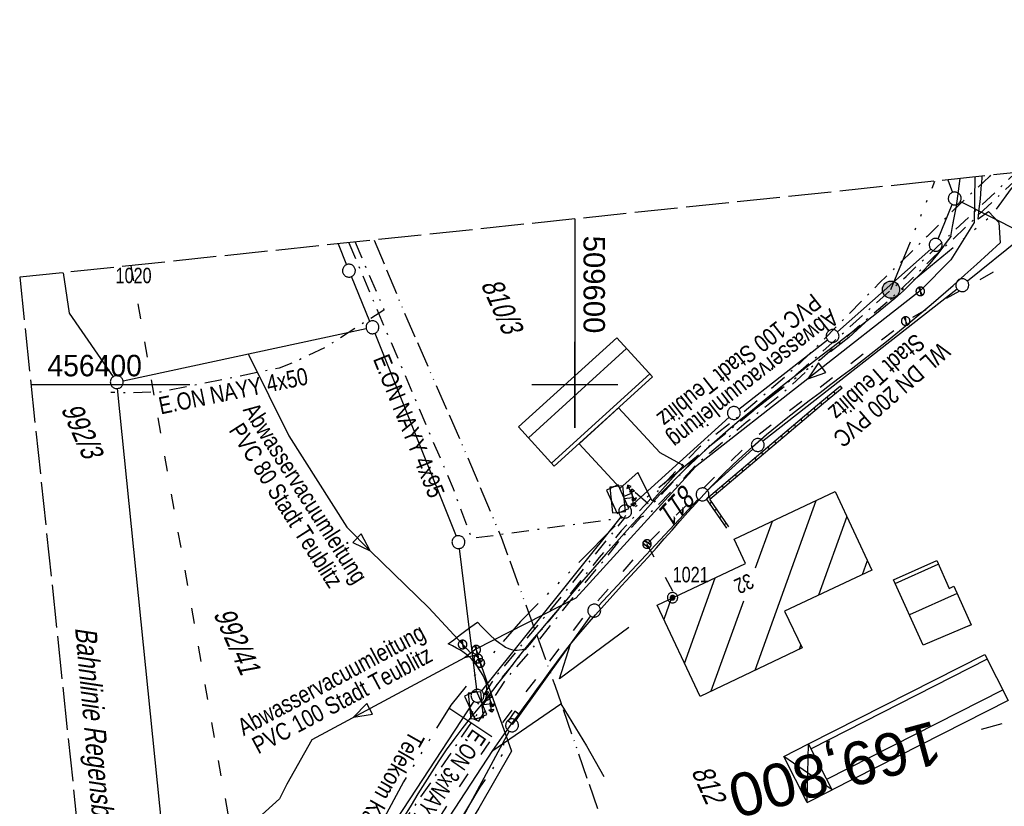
# Model space of a CAD drawing. Extents: x 509535 to 509917, y 455493 to 456443.
# Tile 23 of 34: x 509535 to 509650, y 456351 to 456443. Entities that reach past the tile are written whole.
import ezdxf
from ezdxf.enums import TextEntityAlignment as Align

# ---------------------------------------------------------------- set-up
doc = ezdxf.new("R2010")
doc.units = 0
doc.header["$LTSCALE"] = 10
doc.header["$MEASUREMENT"] = 0
for name, pattern in [('ACAD_ISO03W100', [30, 12, -18]), ('ACAD_ISO13W100', [36, 12, -3, 12, -3, 0, -3, 0, -3]), ('ACAD_ISO14W100', [25.5, 12, -3, 0.5, -3, 0.5, -3, 0.5, -3]), ('LT00', [0]), ('LT08', [0.42, 0.2, -0.1, 0.02, -0.1]), ('LT11', [0.3, 0.2, -0.1]), ('LT14', [0.6, 0.5, -0.1]), ('LT17', [0.15, 0.1, -0.05])]:
    doc.linetypes.add(name, pattern=pattern)
doc.layers.get('0').update_dxf_attribs({"linetype": 'LT00'})
for name, color, linetype in [('--EK_FBR', 1, 'LT00'), ('--EK_ST-93-1', 30, 'LT17'), ('ABWASSERLTG', 24, 'LT00'), ('ABWASSERLTG_FLIEßPF', 26, 'Continuous'), ('ABWASSERLTG_TEXT', 26, 'Continuous'), ('DFK_BEB_SCHR', 254, 'LT00'), ('DFK_BEBAUUNG', 250, 'LT00'), ('DFK_BES-WEGE', 255, 'LT00'), ('DFK_FLUR_NR', 250, 'LT00'), ('DFK_GZPKT', 250, 'LT00'), ('DFK_HAUSNR', 250, 'LT00'), ('DFK_KATASTER', 250, 'LT00'), ('DFK_TOPO-ANL', 252, 'LT00'), ('DFK_TOPO-SYM', 252, 'LT00'), ('DFK_VERMPKT', 252, 'LT00'), ('GASLTG', 250, 'ACAD_ISO13W100'), ('STROM_TEXT', 80, 'Continuous'), ('STROM_UNTER', 80, 'LT08'), ('TELEKOM', 210, 'ACAD_ISO14W100'), ('TELEKOM_TEXT', 210, 'Continuous'), ('V114_AFBR_BAB', 250, 'LT00'), ('V114_EINFAHRT', 250, 'LT00'), ('V114_FELDWEG', 250, 'LT11'), ('V114_MAUER', 141, 'LT00'), ('V114_PARK_MS', 1, 'LT00'), ('V114_RASTER', 250, 'LT00'), ('V114_SINKK', 182, 'LT00'), ('V114_STROM', 80, 'LT00'), ('V114_W_HAUS', 130, 'LT00'), ('V114_W_SCHIEB', 130, 'LT00'), ('V115_AFBR_BAB', 250, 'LT00'), ('V115_EINFAHRT', 250, 'LT00'), ('V115_FELDWEG', 250, 'LT11'), ('V115_MAUER', 141, 'LT00'), ('V115_PARK_MS', 1, 'LT00'), ('V115_RASTER', 250, 'LT00'), ('V115_SINKK', 182, 'LT00'), ('V115_STROM', 80, 'LT00'), ('V115_W_HAUS', 130, 'LT00'), ('V115_W_SCHIEB', 130, 'LT00'), ('WASSERLTG', 130, 'ACAD_ISO03W100'), ('WASSERLTG_TEXT', 130, 'Continuous')]:
    doc.layers.add(name, color=color, linetype=linetype)
doc.layers.add('-BLATT_115-RAND', color=7, linetype='LT14', plot=False)
doc.styles.add('Beschrift', font='ARIAL.TTF')
doc.styles.get("Standard").update_dxf_attribs({"font": 'ARIAL.TTF'})
doc.styles.add('Versorgungsltg', font='ARIAL.TTF', dxfattribs={"width": 0.8, "height": 2})

# ---------------------------------------------------------------- blocks, each defined once
blk = doc.blocks.new('SYMB7010')
at = {"color": 0, "linetype": 'ByBlock'}
for points in [[(-0.031408, 0.499213), (-0.093728, 0.49134), (-0.15457, 0.475719), (-0.212975, 0.452595), (-0.268021, 0.422333), (-0.31884, 0.385411), (-0.36463, 0.342411), (-0.40467, 0.29401), (-0.438329, 0.240973), (-0.465074, 0.184136), (-0.484486, 0.124395), (-0.496256, 0.062692), (-0.5002, 0)], [(-0.5002, 0), (-0.496256, -0.062692), (-0.484486, -0.124395), (-0.465075, -0.184136), (-0.438329, -0.240973), (-0.404671, -0.29401), (-0.36463, -0.342411), (-0.31884, -0.385411), (-0.268021, -0.422333), (-0.212975, -0.452595), (-0.154571, -0.475719), (-0.093728, -0.49134), (-0.031408, -0.499213), (0.031408, -0.499213)], [(0.5002, 0), (0.496256, 0.062692), (0.484485, 0.124395), (0.465074, 0.184136), (0.438329, 0.240973), (0.40467, 0.29401), (0.36463, 0.342411), (0.31884, 0.385411), (0.268021, 0.422333), (0.212975, 0.452595), (0.15457, 0.475719), (0.093728, 0.49134), (0.031408, 0.499213), (-0.031408, 0.499213)], [(0.031408, -0.499213), (0.093728, -0.491341), (0.15457, -0.475719), (0.212975, -0.452595), (0.268021, -0.422333), (0.31884, -0.385411), (0.36463, -0.342411), (0.404671, -0.294011), (0.438329, -0.240974), (0.465075, -0.184136), (0.484486, -0.124395), (0.496256, -0.062692), (0.500201, 0)]]:
    blk.add_lwpolyline(points, dxfattribs=at)
blk = doc.blocks.new('SYMB7005')
at = {"color": 0, "linetype": 'ByBlock'}
for p, q in [((-0.5005, 0), (-0.496554, -0.062729)), ((-0.22, -0.04784), (-0.22, 0.04784)), ((-0.2, -0.101888), (-0.2, 0.101888)), ((-0.18, -0.134415), (-0.18, 0.134415)), ((-0.16, -0.158785), (-0.16, 0.158786)), ((-0.14, -0.175417), (-0.14, 0.175417)), ((-0.12, -0.190319), (-0.12, 0.190319)), ((-0.1, -0.201009), (-0.1, 0.201009)), ((-0.08, -0.210244), (-0.08, 0.210244)), ((-0.06, -0.216311), (-0.06, 0.216311)), ((-0.04, -0.22156), (-0.04, 0.22156)), ((0.01073, 0.225245), (-0.032092, 0.223205)), ((-0.02, -0.22353), (-0.02, 0.22353)), ((0, -0.22539), (0, 0.22559)), ((0.02, -0.22353), (0.02, 0.22353)), ((0.04, -0.22156), (0.04, 0.22156)), ((0.06, -0.216311), (0.06, 0.216311)), ((0.08, -0.210244), (0.08, 0.210244)), ((0.1, -0.201009), (0.1, 0.201009)), ((0.12, -0.190319), (0.12, 0.190319)), ((0.14, -0.175417), (0.14, 0.175417)), ((0.16, -0.158785), (0.16, 0.158785)), ((0.18, -0.134415), (0.18, 0.134415)), ((0.2, -0.101888), (0.2, 0.101888)), ((0.22, -0.047839), (0.22, 0.04784))]:
    blk.add_line(p, q, dxfattribs=at)
for points in [[(0.5005, 0), (0.496553, 0.062729), (0.484776, 0.124469), (0.465353, 0.184246), (0.438592, 0.241118), (0.404913, 0.294187), (0.364849, 0.342616), (0.319031, 0.385642), (0.268181, 0.422586), (0.213103, 0.452866), (0.154663, 0.476004), (0.093784, 0.491635), (0.031427, 0.499512), (-0.031427, 0.499512), (-0.093784, 0.491635), (-0.154663, 0.476004), (-0.213103, 0.452866), (-0.268181, 0.422586), (-0.319031, 0.385642), (-0.364849, 0.342616), (-0.404913, 0.294187), (-0.438592, 0.241118), (-0.465353, 0.184246), (-0.484776, 0.124469), (-0.496554, 0.062729), (-0.5005, 0)], [(-0.032092, 0.223205), (-0.073754, 0.213098), (-0.11275, 0.195289), (-0.147671, 0.170422), (-0.177255, 0.139395), (-0.200432, 0.10333), (-0.216366, 0.063531), (-0.224479, 0.021435), (-0.224479, -0.021435)], [(0.2255, 0), (0.221425, 0.042676), (0.209347, 0.08381), (0.189703, 0.121915), (0.163202, 0.155613), (0.130803, 0.183687), (0.093676, 0.205122), (0.053164, 0.219144), (0.01073, 0.225245)], [(0.01073, -0.225245), (0.053164, -0.219144), (0.093676, -0.205122), (0.130803, -0.183687), (0.163202, -0.155613), (0.189703, -0.121915), (0.209347, -0.08381), (0.221425, -0.042676), (0.2255, 0)], [(0.031427, -0.499513), (0.093784, -0.491635), (0.154663, -0.476004), (0.213103, -0.452866), (0.268182, -0.422587), (0.319031, -0.385642), (0.364849, -0.342616), (0.404913, -0.294187), (0.438592, -0.241118), (0.465354, -0.184247), (0.484776, -0.124469), (0.496554, -0.062729), (0.500501, 0)], [(-0.496554, -0.062729), (-0.484776, -0.124469), (-0.465353, -0.184246), (-0.438592, -0.241118), (-0.404913, -0.294187), (-0.364849, -0.342616), (-0.319031, -0.385642), (-0.268182, -0.422586), (-0.213103, -0.452866), (-0.154663, -0.476004), (-0.093784, -0.491635), (-0.031427, -0.499513), (0.031427, -0.499513)], [(-0.224479, -0.021435), (-0.216366, -0.063531), (-0.200432, -0.10333), (-0.177255, -0.139395), (-0.147671, -0.170422), (-0.11275, -0.195289), (-0.073754, -0.213098), (-0.032092, -0.223205), (0.01073, -0.225245)]]:
    blk.add_lwpolyline(points, dxfattribs=at)
blk = doc.blocks.new('ABWASSER-FLIEßPF')
at = {"layer": 'ABWASSERLTG_FLIEßPF'}
for p, q in [((0, 0), (-2.11, 0.7)), ((-2.11, 0.7), (-2.11, -0.7)), ((-2.11, -0.7), (0, 0))]:
    blk.add_line(p, q, dxfattribs=at)
blk = doc.blocks.new('SYMB0652')
at = {"color": 0, "linetype": 'ByBlock'}
blk.add_lwpolyline([(-0.15, -0.075), (0.15, -0.075), (0.15, 0.075), (-0.15, 0.075), (-0.15, -0.075)], dxfattribs=at)
blk = doc.blocks.new('SYMB1120')
at = {"color": 0, "linetype": 'ByBlock'}
for p, q in [((-0.465, -0.183), (0.183, 0.465)), ((-0.183, -0.465), (0.465, 0.183))]:
    blk.add_line(p, q, dxfattribs=at)
for points in [[(-0.031395, 0.499013), (-0.093691, 0.491144), (-0.154509, 0.475528), (-0.21289, 0.452414), (-0.267913, 0.422164), (-0.318712, 0.385257), (-0.364484, 0.342274), (-0.404509, 0.293893), (-0.438154, 0.240877), (-0.464888, 0.184062), (-0.484292, 0.124345), (-0.496058, 0.062667), (-0.5, 0)], [(-0.5, 0), (-0.496058, -0.062667), (-0.484292, -0.124345), (-0.464888, -0.184062), (-0.438154, -0.240877), (-0.404509, -0.293893), (-0.364485, -0.342274), (-0.318712, -0.385257), (-0.267914, -0.422164), (-0.21289, -0.452414), (-0.154509, -0.475529), (-0.093691, -0.491144), (-0.031395, -0.499014), (0.031395, -0.499014)], [(0.5, 0), (0.496057, 0.062667), (0.484292, 0.124345), (0.464888, 0.184062), (0.438153, 0.240877), (0.404509, 0.293893), (0.364484, 0.342274), (0.318712, 0.385257), (0.267913, 0.422164), (0.21289, 0.452414), (0.154509, 0.475528), (0.093691, 0.491144), (0.031395, 0.499013), (-0.031395, 0.499013)], [(0.031395, -0.499014), (0.093691, -0.491144), (0.154509, -0.475529), (0.21289, -0.452414), (0.267914, -0.422164), (0.318712, -0.385257), (0.364485, -0.342274), (0.404509, -0.293893), (0.438154, -0.240877), (0.464889, -0.184062), (0.484292, -0.124345), (0.496058, -0.062667), (0.5, 0)]]:
    blk.add_lwpolyline(points, dxfattribs=at)
blk = doc.blocks.new('SYMB0702')
at = {"color": 0, "linetype": 'ByBlock'}
for p, q in [((0.1, 0.175), (-0.1, 0.175)), ((0, 0.075), (0, 0.175)), ((0.071716, 0.203284), (0.071716, 0.146716))]:
    blk.add_line(p, q, dxfattribs=at)
for points in [[(-0.071716, 0.203284), (-0.1, 0.175), (-0.071716, 0.146716), (-0.071716, 0.203284)], [(0.071716, 0.203284), (0.1, 0.175), (0.071716, 0.146716)], [(0.15, 0.075), (-0.15, 0.075), (-0.15, -0.075), (0.15, -0.075), (0.15, 0.075)]]:
    blk.add_lwpolyline(points, dxfattribs=at)
blk = doc.blocks.new('SYMB1119')
at = {"color": 0, "linetype": 'ByBlock'}
blk.add_line((-0.5, 0), (0.5, 0), dxfattribs=at)
for points in [[(-0.031395, 0.499013), (-0.093691, 0.491144), (-0.154509, 0.475528), (-0.21289, 0.452414), (-0.267913, 0.422164), (-0.318712, 0.385257), (-0.364484, 0.342274), (-0.404509, 0.293893), (-0.438154, 0.240877), (-0.464888, 0.184062), (-0.484292, 0.124345), (-0.496058, 0.062667), (-0.5, 0)], [(-0.5, 0), (-0.496058, -0.062667), (-0.484292, -0.124345), (-0.464888, -0.184062), (-0.438154, -0.240877), (-0.404509, -0.293893), (-0.364485, -0.342274), (-0.318712, -0.385257), (-0.267914, -0.422164), (-0.21289, -0.452414), (-0.154509, -0.475529), (-0.093691, -0.491144), (-0.031395, -0.499014), (0.031395, -0.499014)], [(0.5, 0), (0.496057, 0.062667), (0.484292, 0.124345), (0.464888, 0.184062), (0.438153, 0.240877), (0.404509, 0.293893), (0.364484, 0.342274), (0.318712, 0.385257), (0.267913, 0.422164), (0.21289, 0.452414), (0.154509, 0.475528), (0.093691, 0.491144), (0.031395, 0.499013), (-0.031395, 0.499013)], [(0.031395, -0.499014), (0.093691, -0.491144), (0.154509, -0.475529), (0.21289, -0.452414), (0.267914, -0.422164), (0.318712, -0.385257), (0.364485, -0.342274), (0.404509, -0.293893), (0.438154, -0.240877), (0.464889, -0.184062), (0.484292, -0.124345), (0.496058, -0.062667), (0.5, 0)]]:
    blk.add_lwpolyline(points, dxfattribs=at)
blk = doc.blocks.new('SYMB0011')
at = {"color": 0, "linetype": 'ByBlock'}
for p, q in [((0.5, 0), (-0.5, 0)), ((0, 0.5), (0, -0.5))]:
    blk.add_line(p, q, dxfattribs=at)

msp = doc.modelspace()

# ---------------------------------------------------------------- hatches: boundary and pattern name
at = {"layer": 'TELEKOM_TEXT'}
h = msp.add_hatch(color=256, dxfattribs=at)
edge = h.paths.add_edge_path()
edge.add_arc((509636.8, 456411.09), 1, 0, 360)

# ---------------------------------------------------------------- linework, layer by layer
at = {"layer": '--EK_FBR', "linetype": 'LT11', "flags": 128}
for points in [[(509643.75, 456417.28), (509643.98, 456418.46), (509644.21, 456419.63), (509644.42, 456420.81), (509644.6, 456421.98), (509644.75, 456423.15), (509644.84, 456424.03)], [(509646.95, 456419.33), (509647.08, 456420.51), (509647.21, 456421.68), (509647.31, 456422.85), (509647.4, 456424.02), (509647.41, 456424.3)]]:
    msp.add_lwpolyline(points, dxfattribs=at)
at = {"layer": '--EK_FBR'}
for points in [[(509646.95, 456419.33), (509648.14, 456420.2), (509649.35, 456418.9), (509649.5, 456416.55)], [(509643.75, 456417.28), (509643.24, 456416.59), (509642.72, 456415.9), (509642.2, 456415.22), (509641.66, 456414.56), (509641.11, 456413.9), (509640.2, 456412.89), (509639.24, 456411.91), (509638.25, 456410.97), (509637.23, 456410.06), (509636.18, 456409.17), (509635.11, 456408.3), (509634.02, 456407.45), (509632.93, 456406.62), (509631.83, 456405.78), (509630.73, 456404.95), (509628.64, 456403.36), (509626.56, 456401.76), (509624.51, 456400.15), (509622.46, 456398.52), (509620.43, 456396.87), (509619.14, 456395.8), (509617.85, 456394.72), (509616.58, 456393.62), (509615.32, 456392.51), (509614.08, 456391.37), (509612.8, 456390.15), (509611.55, 456388.91), (509610.31, 456387.65), (509609.09, 456386.37), (509607.89, 456385.08), (509606.7, 456383.77), (509605.14, 456382.03), (509603.6, 456380.28), (509602.06, 456378.52), (509600.53, 456376.76), (509599.01, 456374.99), (509597.49, 456373.21), (509596.65, 456372.23), (509595.82, 456371.25), (509594.99, 456370.26), (509594.18, 456369.27), (509593.41, 456368.31), (509592.66, 456367.34), (509591.9, 456366.37), (509591.15, 456365.4), (509590.4, 456364.43), (509589.64, 456363.46), (509589.07, 456362.76), (509588.5, 456362.06), (509587.94, 456361.36), (509587.37, 456360.66), (509586.82, 456359.95), (509585.9, 456358.73), (509585.02, 456357.49), (509584.16, 456356.23), (509583.33, 456354.96), (509582.51, 456353.67), (509581.71, 456352.37), (509580.92, 456351.06), (509580.06, 456349.63)], [(509643.75, 456417.28), (509643.24, 456416.59), (509642.72, 456415.9), (509642.2, 456415.22), (509641.66, 456414.56), (509641.11, 456413.9), (509640.2, 456412.89), (509639.24, 456411.91), (509638.25, 456410.97), (509637.23, 456410.06), (509636.18, 456409.17), (509635.11, 456408.3), (509634.02, 456407.45), (509632.93, 456406.62), (509631.83, 456405.78), (509630.73, 456404.95), (509628.64, 456403.36), (509626.56, 456401.76), (509624.51, 456400.15), (509622.46, 456398.52), (509620.43, 456396.87), (509619.14, 456395.8), (509617.85, 456394.72), (509616.58, 456393.62), (509615.32, 456392.51), (509614.08, 456391.37), (509612.8, 456390.15), (509611.55, 456388.91), (509610.31, 456387.65), (509609.09, 456386.37), (509607.89, 456385.08), (509606.7, 456383.77), (509605.14, 456382.03), (509603.6, 456380.28), (509602.06, 456378.52), (509600.53, 456376.76), (509599.01, 456374.99), (509597.49, 456373.21), (509596.65, 456372.23), (509595.82, 456371.25), (509594.99, 456370.26), (509594.18, 456369.27), (509593.41, 456368.31), (509592.66, 456367.34), (509591.9, 456366.37), (509591.15, 456365.4), (509590.4, 456364.43), (509589.64, 456363.46), (509589.07, 456362.76), (509588.5, 456362.06), (509587.94, 456361.36), (509587.37, 456360.66), (509586.82, 456359.95), (509585.9, 456358.73), (509585.02, 456357.49), (509584.16, 456356.23), (509583.33, 456354.96), (509582.51, 456353.67), (509581.71, 456352.37), (509580.92, 456351.06), (509580.06, 456349.63)], [(509584.73, 456348.71), (509590.44, 456357.42), (509590.98, 456358.22), (509591.54, 456359), (509592.1, 456359.78), (509592.67, 456360.56), (509593.24, 456361.33), (509594.02, 456362.39), (509594.79, 456363.46), (509595.56, 456364.53), (509596.33, 456365.6), (509597.11, 456366.66), (509597.89, 456367.72), (509598.69, 456368.76), (509599.5, 456369.8), (509600.45, 456370.96), (509601.41, 456372.11), (509602.4, 456373.24), (509603.4, 456374.37), (509604.41, 456375.48), (509605.43, 456376.59), (509606.45, 456377.7), (509607.47, 456378.8), (509608.49, 456379.92), (509609.5, 456381.03), (509610.41, 456382.07), (509611.32, 456383.1), (509612.23, 456384.14), (509613.15, 456385.18), (509614.07, 456386.2), (509615, 456387.22), (509615.94, 456388.23), (509617.47, 456389.79), (509619.05, 456391.31), (509620.67, 456392.79), (509622.32, 456394.22), (509623.54, 456395.23), (509624.78, 456396.23), (509626.02, 456397.21), (509627.28, 456398.17), (509628.54, 456399.13), (509629.81, 456400.09), (509631.08, 456401.04), (509632.34, 456402), (509633.6, 456402.96), (509636.26, 456405.05), (509638.89, 456407.18), (509641.48, 456409.36), (509644.04, 456411.58), (509645.41, 456412.81), (509646.78, 456414.05), (509648.14, 456415.3), (509649.5, 456416.55)], [(509584.73, 456348.71), (509590.44, 456357.42), (509590.98, 456358.22), (509591.54, 456359), (509592.1, 456359.78), (509592.67, 456360.56), (509593.24, 456361.33), (509594.02, 456362.39), (509594.79, 456363.46), (509595.56, 456364.53), (509596.33, 456365.6), (509597.11, 456366.66), (509597.89, 456367.72), (509598.69, 456368.76), (509599.5, 456369.8), (509600.45, 456370.96), (509601.41, 456372.11), (509602.4, 456373.24), (509603.4, 456374.37), (509604.41, 456375.48), (509605.43, 456376.59), (509606.45, 456377.7), (509607.47, 456378.8), (509608.49, 456379.92), (509609.5, 456381.03), (509610.41, 456382.07), (509611.32, 456383.1), (509612.23, 456384.14), (509613.15, 456385.18), (509614.07, 456386.2), (509615, 456387.22), (509615.94, 456388.23), (509617.47, 456389.79), (509619.05, 456391.31), (509620.67, 456392.79), (509622.32, 456394.22), (509623.54, 456395.23), (509624.78, 456396.23), (509626.02, 456397.21), (509627.28, 456398.17), (509628.54, 456399.13), (509629.81, 456400.09), (509631.08, 456401.04), (509632.34, 456402), (509633.6, 456402.96), (509636.26, 456405.05), (509638.89, 456407.18), (509641.48, 456409.36), (509644.04, 456411.58), (509645.41, 456412.81), (509646.78, 456414.05), (509648.14, 456415.3), (509649.5, 456416.55)]]:
    msp.add_lwpolyline(points, dxfattribs=at)
at = {"layer": '--EK_ST-93-1', "ltscale": 2.5}
msp.add_line((509685.85, 456370.46), (509647.28, 456359.86), dxfattribs=at)
at = {"layer": '-BLATT_115-RAND'}
msp.add_lwpolyline([(509535.36, 456412.53), (509632.04, 455492.59), (509917.47, 455522.59), (509820.79, 456442.52), (509535.36, 456412.53)], dxfattribs=at)
at = {"layer": 'ABWASSERLTG', "flags": 128}
for points in [[(509646.58, 456424.21), (509646.49, 456418.89), (509643.75, 456414.57), (509640.21, 456410.97), (509614.03, 456390.46), (509600.1, 456375.17), (509588.48, 456369.23), (509587.13, 456368.21), (509569.37, 456358.69), (509566.46, 456353.5), (509565.61, 456351.79), (509561.16, 456347.76), (509557.54, 456346.98), (509544.27, 456345.26), (509542.46, 456344.98)], [(509561.94, 456403.6), (509562.04, 456403.46), (509566.69, 456394.06), (509573.45, 456383.45), (509576.15, 456380.67), (509582.99, 456374.04), (509587.88, 456368.78)], [(509587.2, 456368.26), (509588.16, 456368.49), (509588.33, 456368.49), (509588.43, 456368.48), (509588.56, 456368.41), (509588.75, 456368.2), (509588.95, 456367.75), (509592.62, 456357.36), (509588.82, 456350.73), (509585.63, 456345.55), (509583.22, 456340.97), (509581.35, 456336.82), (509581.08, 456332.92), (509581.43, 456332.12), (509581.72, 456330.75), (509583.46, 456323.18), (509585.89, 456313.11), (509586.09, 456311.85), (509586.56, 456285.17), (509581.31, 456278.37), (509578.76, 456274.17), (509580.49, 456258.6), (509582.29, 456242.08), (509585.39, 456216.55)]]:
    msp.add_lwpolyline(points, dxfattribs=at)
at = {"layer": 'DFK_BEB_SCHR'}
for p, q in [((509606.02, 456404.23), (509594.59, 456393.85)), ((509597.28, 456390.89), (509608.71, 456401.27)), ((509620.97, 456366.78), (509628.07, 456386.53)), ((509622.95, 456384.11), (509621, 456378.67)), ((509631.66, 456384.69), (509628.36, 456375.51)), ((509633.48, 456377.92), (509634.06, 456379.55)), ((509637.29, 456376.87), (509642.31, 456379.13)), ((509612.75, 456367.57), (509616.34, 456377.53)), ((509611.22, 456375.12), (509610.34, 456372.68)), ((509619.62, 456374.83), (509615.84, 456364.33)), ((509644.49, 456375.72), (509638.94, 456373.22)), ((509645.76, 456371.91), (509646.12, 456372.07)), ((509626.29, 456369.75), (509626.1, 456369.23)), ((509648, 456368.06), (509627.5, 456357.63)), ((509629.34, 456354.08), (509649.82, 456364.5))]:
    msp.add_line(p, q, dxfattribs=at)
at = {"layer": 'DFK_BEBAUUNG'}
for p, q in [((509624.31, 456356.72), (509627.21, 456358.2)), ((509627.03, 456351.37), (509627.21, 456358.2)), ((509629.97, 456352.86), (509627.21, 456358.2)), ((509629.97, 456352.86), (509624.31, 456356.72)), ((509627.03, 456351.37), (509624.31, 456356.72)), ((509627.03, 456351.37), (509629.97, 456352.86))]:
    msp.add_line(p, q, dxfattribs=at)
for points in [[(509609.02, 456400.92), (509597.59, 456390.54), (509593.45, 456395.11), (509604.88, 456405.48), (509609.02, 456400.92)], [(509609.56, 456374.34), (509619.88, 456379.2), (509618.55, 456382.04), (509630.31, 456387.58), (509634.58, 456378.44), (509624.42, 456373.65), (509626.46, 456369.4), (509614.57, 456363.72), (509609.56, 456374.34)], [(509637.1, 456377.29), (509642.12, 456379.55), (509643.58, 456376.31), (509644.12, 456376.55), (509646.12, 456372.06), (509640.54, 456369.69), (509637.1, 456377.29)], [(509650.44, 456363.27), (509629.97, 456352.86), (509627.21, 456358.2), (509647.72, 456368.62), (509650.44, 456363.27)]]:
    msp.add_lwpolyline(points, dxfattribs=at)
at = {"layer": 'DFK_KATASTER'}
for p, q in [((509643.43, 456423.88), (509643.96, 456422.41)), ((509642.29, 456417), (509643.94, 456421.02)), ((509644.89, 456421.37), (509651.81, 456417.86)), ((509651.89, 456417.05), (509645.69, 456412.08)), ((509572.43, 456416.42), (509573.41, 456413.99)), ((509630.56, 456406.19), (509641.44, 456415.81)), ((509540.43, 456413.06), (509541.11, 456408.37)), ((509576.14, 456407.4), (509573.98, 456412.61)), ((509644.51, 456411.15), (509621.88, 456393.46)), ((509541.11, 456408.37), (509546.23, 456400.94)), ((509547.39, 456400.48), (509575.7, 456406.55)), ((509576.71, 456406.01), (509586.16, 456382.39)), ((509619.1, 456397.19), (509629.41, 456405.23)), ((509553.76, 456330.49), (509546.74, 456399.57)), ((509606.41, 456385.76), (509617.95, 456396.23)), ((509620.73, 456392.5), (509615.42, 456387.75)), ((509614.35, 456386.7), (509602.76, 456374.27)), ((509605.38, 456384.67), (509589.12, 456364.38)), ((509586.53, 456380.95), (509588.56, 456364.54)), ((509601.81, 456373.11), (509593.12, 456360.97)), ((509588.24, 456363.17), (509576.13, 456344.72)), ((509592.33, 456359.7), (509585.29, 456346.6))]:
    msp.add_line(p, q, dxfattribs=at)
at = {"layer": 'DFK_TOPO-ANL'}
for p, q in [((509600.49, 456393.13), (509605.07, 456397.34)), ((509605.07, 456397.34), (509609.89, 456392.12)), ((509605.28, 456387.98), (509600.49, 456393.13)), ((509609.89, 456392.12), (509612.63, 456390.62)), ((509607.32, 456389.81), (509605.28, 456387.98)), ((509609, 456386.49), (509607.32, 456389.81)), ((509612.63, 456390.62), (509609, 456386.49))]:
    msp.add_line(p, q, dxfattribs=at)
at = {"layer": 'GASLTG', "ltscale": 0.025, "flags": 128}
msp.add_lwpolyline([(509576.64, 456416.86), (509580.42, 456407.74), (509587.24, 456392.18), (509591.42, 456382.27), (509597.66, 456365.03), (509604.75, 456344.5), (509608.5, 456332.06), (509616.69, 456303.9), (509621.74, 456286.7), (509623.05, 456279.51), (509625.2, 456264.88), (509628.28, 456228.9), (509627.76, 456227.65), (509626.73, 456226.11), (509624.81, 456225), (509619.29, 456223.6), (509599.24, 456219.11), (509590.54, 456217.56), (509588.78, 456216.68), (509588.11, 456214.99), (509588, 456213.31), (509590.7, 456177.75), (509590.25, 456175.17), (509586.8, 456115.33), (509601.51, 456073.24), (509608.12, 456055.24), (509610.22, 456049.99), (509615.8, 456040.04), (509651.21, 455979.5), (509663.5, 455954.04), (509676.39, 455920.74), (509705.32, 455849.52), (509725.25, 455800.42), (509734.94, 455779.14), (509734.41, 455718.88), (509734.2, 455703.01), (509733.7, 455653.34), (509733.32, 455613.95), (509732.96, 455610.18), (509732.76, 455606.91), (509732.7, 455601.24), (509731.56, 455550.22), (509730.86, 455531.77), (509730.15, 455502.9)], dxfattribs=at)
at = {"layer": 'STROM_UNTER', "flags": 128}
for points in [[(509648.39, 456424.41), (509648.27, 456424.28), (509644.04, 456420.31), (509641.01, 456417.29), (509635.44, 456411.85), (509627.61, 456403.9), (509624.8, 456401.21), (509618.96, 456396.22), (509614.47, 456392.72), (509612.08, 456390.3), (509609.25, 456387.2), (509608.09, 456385.94), (509605.39, 456382.99), (509602.83, 456379.89), (509599.12, 456375.29), (509598.2, 456374.01), (509594.7, 456369.79), (509591.29, 456365.68), (509589.8, 456363.54), (509588.89, 456362.08), (509587.58, 456360.2), (509586.15, 456358.03), (509584.05, 456354.94), (509581.26, 456350.91), (509579.14, 456347.96), (509577.93, 456345.85), (509576.02, 456342.33), (509572.6, 456335.04), (509571.9, 456333.24), (509571.6, 456327.43), (509571.6, 456325.29), (509572.2, 456312.85), (509574.21, 456300.01), (509578.69, 456261.29), (509581.72, 456235.32), (509586.44, 456204.52)], [(509588.21, 456361.11), (509588.8, 456360.84), (509589.31, 456361.66), (509592.01, 456365.74), (509594.66, 456368.83), (509599.64, 456375.07), (509603.69, 456379.96), (509605.39, 456382.11), (509607.69, 456384.61), (509608.26, 456384.87), (509609.17, 456385.46), (509611.74, 456388.15), (509614.4, 456390.98), (509615.67, 456392.04), (509619.95, 456395.65), (509624.45, 456399.31), (509627.75, 456402.27), (509633.24, 456407), (509637.82, 456410.96), (509641.64, 456414.74), (509646.19, 456419.03), (509649.71, 456422.35), (509652.41, 456424.83)], [(509607.01, 456387.52), (509608.83, 456385.94), (509610.51, 456387.71), (509614.01, 456391.48), (509618.35, 456395), (509624.79, 456400.31), (509630.29, 456405.2), (509638.55, 456412.64), (509644.2, 456417.99), (509648.88, 456422.38), (509651.31, 456424.71)], [(509574.43, 456416.63), (509577.77, 456408.72), (509570.95, 456404.38), (509567.71, 456402.82), (509565.56, 456401.94), (509551.71, 456399.16), (509547.54, 456399.06), (509545.98, 456399.13)], [(509573.68, 456416.55), (509577.74, 456406.95), (509585.82, 456387.92), (509587.96, 456382.14), (509605.82, 456384.57), (509598.61, 456375.62), (509590.68, 456365.92), (509587.94, 456361.72), (509588.37, 456361.33)]]:
    msp.add_lwpolyline(points, dxfattribs=at)
at = {"layer": 'TELEKOM', "ltscale": 0.05, "flags": 128}
for points in [[(509653.05, 456424.89), (509650.81, 456422.88), (509648.43, 456419.63), (509635.59, 456408.95), (509631.91, 456405.51), (509619.92, 456396.37), (509606.35, 456385.23), (509593.65, 456372.46), (509589.02, 456367.04), (509585.56, 456362.69), (509580.04, 456353.78), (509577.37, 456348.81), (509575.69, 456345.53), (509572.75, 456338.75), (509570.61, 456333.42), (509568.38, 456329.04), (509566.28, 456325.54), (509563.8, 456323.41), (509560.96, 456321.78), (509557.26, 456320.43), (509552.57, 456319.72), (509545.14, 456319.42)], [(509636.8, 456411.09), (509641.92, 456423.73)]]:
    msp.add_lwpolyline(points, dxfattribs=at)
msp.add_lwpolyline([(509585.34, 456362.38), (509592.13, 456357.84), (509588.94, 456353.18), (509586.33, 456348.81), (509584.72, 456345.55), (509581.11, 456337.09), (509585.05, 456323.98, -0.053523), (509584.12, 456309.09), (509582.48, 456298.97), (509582.19, 456290.47), (509584.66, 456268.64), (509578.43, 456267.96), (509582.73, 456235.65), (509585, 456217.39)], format="xyb", dxfattribs=at)
at = {"layer": 'TELEKOM_TEXT'}
msp.add_circle((509636.8, 456411.09), 1, dxfattribs=at)
at = {"layer": 'V114_AFBR_BAB'}
for points in [[(509646.95, 456419.33), (509648.14, 456420.2), (509649.35, 456418.9), (509649.5, 456416.55)], [(509643.75, 456417.28), (509643.24, 456416.59), (509642.72, 456415.9), (509642.2, 456415.22), (509641.66, 456414.56), (509641.11, 456413.9), (509640.2, 456412.89), (509639.24, 456411.91), (509638.25, 456410.97), (509637.23, 456410.06), (509636.18, 456409.17), (509635.11, 456408.3), (509634.02, 456407.45), (509632.93, 456406.62), (509631.83, 456405.78), (509630.73, 456404.95), (509628.64, 456403.36), (509626.56, 456401.76), (509624.51, 456400.15), (509622.46, 456398.52), (509620.43, 456396.87), (509619.14, 456395.8), (509617.85, 456394.72), (509616.58, 456393.62), (509615.32, 456392.51), (509614.08, 456391.37), (509612.8, 456390.15), (509611.55, 456388.91), (509610.31, 456387.65), (509609.09, 456386.37), (509607.89, 456385.08), (509606.7, 456383.77), (509605.14, 456382.03), (509603.6, 456380.28), (509602.06, 456378.52), (509600.53, 456376.76), (509599.01, 456374.99), (509597.49, 456373.21), (509596.65, 456372.23), (509595.82, 456371.25), (509594.99, 456370.26), (509594.18, 456369.27), (509593.41, 456368.31), (509592.66, 456367.34), (509591.9, 456366.37), (509591.15, 456365.4), (509590.4, 456364.43), (509589.64, 456363.46), (509589.07, 456362.76), (509588.5, 456362.06), (509587.94, 456361.36), (509587.37, 456360.66), (509586.82, 456359.95), (509585.9, 456358.73), (509585.02, 456357.49), (509584.16, 456356.23), (509583.33, 456354.96), (509582.51, 456353.67), (509581.71, 456352.37), (509580.92, 456351.06), (509580.06, 456349.63)], [(509584.73, 456348.71), (509590.44, 456357.42), (509590.98, 456358.22), (509591.54, 456359), (509592.1, 456359.78), (509592.67, 456360.56), (509593.24, 456361.33), (509594.02, 456362.39), (509594.79, 456363.46), (509595.56, 456364.53), (509596.33, 456365.6), (509597.11, 456366.66), (509597.89, 456367.72), (509598.69, 456368.76), (509599.5, 456369.8), (509600.45, 456370.96), (509601.41, 456372.11), (509602.4, 456373.24), (509603.4, 456374.37), (509604.41, 456375.48), (509605.43, 456376.59), (509606.45, 456377.7), (509607.47, 456378.8), (509608.49, 456379.92), (509609.5, 456381.03), (509610.41, 456382.07), (509611.32, 456383.1), (509612.23, 456384.14), (509613.15, 456385.18), (509614.07, 456386.2), (509615, 456387.22), (509615.94, 456388.23), (509617.47, 456389.79), (509619.05, 456391.31), (509620.67, 456392.79), (509622.32, 456394.22), (509623.54, 456395.23), (509624.78, 456396.23), (509626.02, 456397.21), (509627.28, 456398.17), (509628.54, 456399.13), (509629.81, 456400.09), (509631.08, 456401.04), (509632.34, 456402), (509633.6, 456402.96), (509636.26, 456405.05), (509638.89, 456407.18), (509641.48, 456409.36), (509644.04, 456411.58), (509645.41, 456412.81), (509646.78, 456414.05), (509648.14, 456415.3), (509649.5, 456416.55)]]:
    msp.add_lwpolyline(points, dxfattribs=at)
at = {"layer": 'V114_EINFAHRT'}
for points in [[(509585.26, 456369.84), (509585.89, 456370.33), (509586.52, 456370.82), (509587.16, 456371.3), (509587.9, 456371.84), (509588.65, 456372.38)], [(509588.65, 456372.38), (509589.14, 456371.86), (509589.63, 456371.35), (509590.15, 456370.85), (509590.69, 456370.37), (509591.27, 456369.91), (509591.59, 456369.69), (509591.91, 456369.48), (509592.25, 456369.31), (509592.6, 456369.19), (509592.96, 456369.12), (509593.26, 456369.12), (509593.56, 456369.15), (509593.87, 456369.2), (509594.18, 456369.27)], [(509589.64, 456363.46), (509589.69, 456363.82), (509589.74, 456364.18), (509589.76, 456364.53), (509589.74, 456364.88), (509589.67, 456365.29), (509589.53, 456365.69), (509589.35, 456366.09), (509589.14, 456366.47), (509588.9, 456366.84), (509588.65, 456367.21), (509588.42, 456367.54), (509588.17, 456367.86), (509587.91, 456368.16), (509587.53, 456368.51), (509587.12, 456368.82), (509586.68, 456369.1), (509586.22, 456369.36), (509585.74, 456369.6), (509585.26, 456369.84)]]:
    msp.add_lwpolyline(points, dxfattribs=at)
at = {"layer": 'V114_FELDWEG', "flags": 128}
for points in [[(509643.75, 456417.28), (509643.98, 456418.46), (509644.21, 456419.63), (509644.42, 456420.81), (509644.6, 456421.98), (509644.75, 456423.15), (509644.84, 456424.03)], [(509646.95, 456419.33), (509647.08, 456420.51), (509647.21, 456421.68), (509647.31, 456422.85), (509647.4, 456424.02), (509647.41, 456424.3)]]:
    msp.add_lwpolyline(points, dxfattribs=at)
at = {"layer": 'V114_MAUER'}
for p, q in [((509630.87, 456399.85), (509631.06, 456399.62)), ((509630.09, 456399.22), (509630.28, 456398.99)), ((509628.54, 456397.96), (509628.74, 456397.73)), ((509629.32, 456398.59), (509629.5, 456398.36)), ((509627.02, 456396.67), (509627.21, 456396.44)), ((509627.78, 456397.31), (509627.97, 456397.08)), ((509625.49, 456395.37), (509625.68, 456395.14)), ((509626.25, 456396.02), (509626.45, 456395.79)), ((509623.97, 456394.08), (509624.16, 456393.85)), ((509624.73, 456394.73), (509624.92, 456394.5)), ((509623.2, 456393.43), (509623.4, 456393.2)), ((509621.68, 456392.14), (509621.87, 456391.91)), ((509622.44, 456392.79), (509622.63, 456392.56)), ((509620.15, 456390.85), (509620.35, 456390.62)), ((509620.91, 456391.49), (509621.11, 456391.26)), ((509618.63, 456389.55), (509618.82, 456389.32)), ((509619.39, 456390.2), (509619.58, 456389.97)), ((509617.86, 456388.91), (509618.06, 456388.68)), ((509616.34, 456387.61), (509616.53, 456387.38)), ((509617.1, 456388.26), (509617.3, 456388.03)), ((509615.58, 456386.97), (509615.77, 456386.74)), ((509615.68, 456386.2), (509615.93, 456386.37)), ((509616.25, 456385.38), (509616.49, 456385.55)), ((509616.82, 456384.56), (509617.06, 456384.73)), ((509617.38, 456383.73), (509617.63, 456383.9))]:
    msp.add_line(p, q, dxfattribs=at)
for points in [[(509617.67, 456383.32), (509615.31, 456386.74), (509628.74, 456398.12), (509630.92, 456399.89)], [(509617.91, 456383.49), (509615.71, 456386.69), (509628.93, 456397.89), (509631.11, 456399.65)]]:
    msp.add_lwpolyline(points, dxfattribs=at)
at = {"layer": 'V114_PARK_MS', "flags": 128}
msp.add_lwpolyline([(509606.27, 456371.74), (509598.21, 456365.78), (509599.5, 456369.8)], dxfattribs=at)
at = {"layer": 'V114_PARK_MS'}
msp.add_lwpolyline([(509590.44, 456357.42), (509598.38, 456362.87), (509601.36, 456357.99), (509603.36, 456354.41)], dxfattribs=at)
at = {"layer": 'V114_RASTER'}
for p, q in [((509600, 456395), (509600, 456405)), ((509605, 456400), (509595, 456400))]:
    msp.add_line(p, q, dxfattribs=at)
at = {"layer": 'V115_AFBR_BAB'}
for points in [[(509646.95, 456419.33), (509648.14, 456420.2), (509649.35, 456418.9), (509649.5, 456416.55)], [(509643.75, 456417.28), (509643.24, 456416.59), (509642.72, 456415.9), (509642.2, 456415.22), (509641.66, 456414.56), (509641.11, 456413.9), (509640.2, 456412.89), (509639.24, 456411.91), (509638.25, 456410.97), (509637.23, 456410.06), (509636.18, 456409.17), (509635.11, 456408.3), (509634.02, 456407.45), (509632.93, 456406.62), (509631.83, 456405.78), (509630.73, 456404.95), (509628.64, 456403.36), (509626.56, 456401.76), (509624.51, 456400.15), (509622.46, 456398.52), (509620.43, 456396.87), (509619.14, 456395.8), (509617.85, 456394.72), (509616.58, 456393.62), (509615.32, 456392.51), (509614.08, 456391.37), (509612.8, 456390.15), (509611.55, 456388.91), (509610.31, 456387.65), (509609.09, 456386.37), (509607.89, 456385.08), (509606.7, 456383.77), (509605.14, 456382.03), (509603.6, 456380.28), (509602.06, 456378.52), (509600.53, 456376.76), (509599.01, 456374.99), (509597.49, 456373.21), (509596.65, 456372.23), (509595.82, 456371.25), (509594.99, 456370.26), (509594.18, 456369.27), (509593.41, 456368.31), (509592.66, 456367.34), (509591.9, 456366.37), (509591.15, 456365.4), (509590.4, 456364.43), (509589.64, 456363.46), (509589.07, 456362.76), (509588.5, 456362.06), (509587.94, 456361.36), (509587.37, 456360.66), (509586.82, 456359.95), (509585.9, 456358.73), (509585.02, 456357.49), (509584.16, 456356.23), (509583.33, 456354.96), (509582.51, 456353.67), (509581.71, 456352.37), (509580.92, 456351.06), (509580.06, 456349.63)], [(509584.73, 456348.71), (509590.44, 456357.42), (509590.98, 456358.22), (509591.54, 456359), (509592.1, 456359.78), (509592.67, 456360.56), (509593.24, 456361.33), (509594.02, 456362.39), (509594.79, 456363.46), (509595.56, 456364.53), (509596.33, 456365.6), (509597.11, 456366.66), (509597.89, 456367.72), (509598.69, 456368.76), (509599.5, 456369.8), (509600.45, 456370.96), (509601.41, 456372.11), (509602.4, 456373.24), (509603.4, 456374.37), (509604.41, 456375.48), (509605.43, 456376.59), (509606.45, 456377.7), (509607.47, 456378.8), (509608.49, 456379.92), (509609.5, 456381.03), (509610.41, 456382.07), (509611.32, 456383.1), (509612.23, 456384.14), (509613.15, 456385.18), (509614.07, 456386.2), (509615, 456387.22), (509615.94, 456388.23), (509617.47, 456389.79), (509619.05, 456391.31), (509620.67, 456392.79), (509622.32, 456394.22), (509623.54, 456395.23), (509624.78, 456396.23), (509626.02, 456397.21), (509627.28, 456398.17), (509628.54, 456399.13), (509629.81, 456400.09), (509631.08, 456401.04), (509632.34, 456402), (509633.6, 456402.96), (509636.26, 456405.05), (509638.89, 456407.18), (509641.48, 456409.36), (509644.04, 456411.58), (509645.41, 456412.81), (509646.78, 456414.05), (509648.14, 456415.3), (509649.5, 456416.55)]]:
    msp.add_lwpolyline(points, dxfattribs=at)
at = {"layer": 'V115_EINFAHRT'}
for points in [[(509585.26, 456369.84), (509585.89, 456370.33), (509586.52, 456370.82), (509587.16, 456371.3), (509587.9, 456371.84), (509588.65, 456372.38)], [(509588.65, 456372.38), (509589.14, 456371.86), (509589.63, 456371.35), (509590.15, 456370.85), (509590.69, 456370.37), (509591.27, 456369.91), (509591.59, 456369.69), (509591.91, 456369.48), (509592.25, 456369.31), (509592.6, 456369.19), (509592.96, 456369.12), (509593.26, 456369.12), (509593.56, 456369.15), (509593.87, 456369.2), (509594.18, 456369.27)], [(509589.64, 456363.46), (509589.69, 456363.82), (509589.74, 456364.18), (509589.76, 456364.53), (509589.74, 456364.88), (509589.67, 456365.29), (509589.53, 456365.69), (509589.35, 456366.09), (509589.14, 456366.47), (509588.9, 456366.84), (509588.65, 456367.21), (509588.42, 456367.54), (509588.17, 456367.86), (509587.91, 456368.16), (509587.53, 456368.51), (509587.12, 456368.82), (509586.68, 456369.1), (509586.22, 456369.36), (509585.74, 456369.6), (509585.26, 456369.84)]]:
    msp.add_lwpolyline(points, dxfattribs=at)
at = {"layer": 'V115_FELDWEG'}
for points in [[(509643.75, 456417.28), (509643.98, 456418.46), (509644.21, 456419.63), (509644.42, 456420.81), (509644.6, 456421.98), (509644.75, 456423.15), (509644.84, 456424.03)], [(509646.95, 456419.33), (509647.08, 456420.51), (509647.21, 456421.68), (509647.31, 456422.85), (509647.4, 456424.02), (509647.41, 456424.3)]]:
    msp.add_lwpolyline(points, dxfattribs=at)
at = {"layer": 'V115_MAUER'}
for p, q in [((509630.87, 456399.85), (509631.06, 456399.62)), ((509630.09, 456399.22), (509630.28, 456398.99)), ((509628.54, 456397.96), (509628.74, 456397.73)), ((509629.32, 456398.59), (509629.5, 456398.36)), ((509627.02, 456396.67), (509627.21, 456396.44)), ((509627.78, 456397.31), (509627.97, 456397.08)), ((509625.49, 456395.37), (509625.68, 456395.14)), ((509626.25, 456396.02), (509626.45, 456395.79)), ((509623.97, 456394.08), (509624.16, 456393.85)), ((509624.73, 456394.73), (509624.92, 456394.5)), ((509623.2, 456393.43), (509623.4, 456393.2)), ((509621.68, 456392.14), (509621.87, 456391.91)), ((509622.44, 456392.79), (509622.63, 456392.56)), ((509620.15, 456390.85), (509620.35, 456390.62)), ((509620.91, 456391.49), (509621.11, 456391.26)), ((509618.63, 456389.55), (509618.82, 456389.32)), ((509619.39, 456390.2), (509619.58, 456389.97)), ((509617.86, 456388.91), (509618.06, 456388.68)), ((509616.34, 456387.61), (509616.53, 456387.38)), ((509617.1, 456388.26), (509617.3, 456388.03)), ((509615.58, 456386.97), (509615.77, 456386.74)), ((509615.68, 456386.2), (509615.93, 456386.37)), ((509616.25, 456385.38), (509616.49, 456385.55)), ((509616.82, 456384.56), (509617.06, 456384.73)), ((509617.38, 456383.73), (509617.63, 456383.9))]:
    msp.add_line(p, q, dxfattribs=at)
for points in [[(509617.67, 456383.32), (509615.31, 456386.74), (509628.74, 456398.12), (509630.92, 456399.89)], [(509617.91, 456383.49), (509615.71, 456386.69), (509628.93, 456397.89), (509631.11, 456399.65)]]:
    msp.add_lwpolyline(points, dxfattribs=at)
at = {"layer": 'V115_PARK_MS'}
for p, q in [((509606.27, 456371.74), (509598.21, 456365.78)), ((509598.21, 456365.78), (509599.5, 456369.8))]:
    msp.add_line(p, q, dxfattribs=at)
msp.add_lwpolyline([(509590.44, 456357.42), (509598.38, 456362.87), (509601.36, 456357.99), (509603.36, 456354.41)], dxfattribs=at)
at = {"layer": 'V115_RASTER'}
for p, q in [((509600, 456419.32), (509600, 456395)), ((509555.17, 456400), (509536.67, 456400)), ((509605, 456400), (509595, 456400))]:
    msp.add_line(p, q, dxfattribs=at)
at = {"layer": 'WASSERLTG', "ltscale": 0.015, "flags": 128}
for points in [[(509542.99, 456339.92), (509550.36, 456340.58), (509561.22, 456341.15), (509566.57, 456340.67), (509573.42, 456341.76), (509574.74, 456342.18), (509576.63, 456342.33), (509579.79, 456342.79), (509586.39, 456352.93), (509591.79, 456360.94), (509601.02, 456372.95), (509608.39, 456381.47), (509620.91, 456393.84), (509638.51, 456407.43), (509653.04, 456415.55), (509677.35, 456427.45)], [(509561.18, 456341.2), (509548.35, 456413.89)], [(509608.33, 456381.55), (509611.53, 456375.77)]]:
    msp.add_lwpolyline(points, dxfattribs=at)

# ---------------------------------------------------------------- block references
at = {"layer": 'ABWASSERLTG_FLIEßPF'}
for p, rotation in [((509627.12, 456400.71), 218.0687549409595), ((509576.15, 456380.67), 315.9269252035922), ((509574.24, 456361.3), 208.1904061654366)]:
    msp.add_blockref('ABWASSER-FLIEßPF', p, dxfattribs=dict(at, rotation=rotation))
at = {"layer": 'DFK_GZPKT', "xscale": 1.500000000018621, "yscale": 1.5, "zscale": 1.5, "rotation": 264.7377099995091}
for p in [(509644.22, 456421.71), (509642, 456416.31), (509573.69, 456413.3), (509645.1, 456411.61), (509576.43, 456406.71), (509630, 456405.69), (509546.66, 456400.32), (509618.51, 456396.73), (509621.29, 456393), (509614.86, 456387.25), (509605.85, 456385.26), (509586.44, 456381.69), (509602.25, 456373.72), (509588.65, 456363.8), (509592.68, 456360.36)]:
    msp.add_blockref('SYMB7010', p, dxfattribs=at)
at = {"layer": 'DFK_VERMPKT', "xscale": 1.200000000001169, "yscale": 1.200000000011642, "zscale": 1.2, "rotation": 264.7377100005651}
msp.add_blockref('SYMB7005', (509611.37, 456375.23), dxfattribs=at)
at = {"layer": 'V114_FELDWEG', "xscale": 0.1000000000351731, "yscale": 0.09999999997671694, "zscale": 0.1, "rotation": 294.0840000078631}
for p in [(509646.95, 456419.33), (509643.75, 456417.28)]:
    msp.add_blockref('SYMB0011', p, dxfattribs=at)
at = {"layer": 'V114_SINKK', "xscale": 4.500000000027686, "yscale": 4.50000000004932, "zscale": 4.5, "rotation": 54.25976124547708}
msp.add_blockref('SYMB0652', (509592.9, 456361.25), dxfattribs=at)
at = {"layer": 'V114_STROM', "xscale": 9.999999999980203, "yscale": 10, "zscale": 10, "rotation": 294.0840000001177}
for p in [(509604.98, 456386.69), (509588.46, 456362.7)]:
    msp.add_blockref('SYMB0702', p, dxfattribs=at)
at = {"layer": 'V114_W_HAUS', "rotation": 294.0839999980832}
msp.add_blockref('SYMB1120', (509608.39, 456381.47), dxfattribs=at)
at = {"layer": 'V114_W_SCHIEB', "color": 26, "rotation": 294.0839999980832}
for p in [(509640.21, 456410.89), (509586.92, 456369.77), (509588.51, 456369.16), (509588.75, 456368.13), (509588.99, 456367.62)]:
    msp.add_blockref('SYMB1119', p, dxfattribs=at)
at = {"layer": 'V114_W_SCHIEB', "rotation": 294.0839999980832}
msp.add_blockref('SYMB1119', (509638.51, 456407.43), dxfattribs=at)
at = {"layer": 'V115_FELDWEG', "xscale": 0.1000000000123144, "yscale": 0.09999999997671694, "zscale": 0.1, "rotation": 275.9993999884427}
for p in [(509646.95, 456419.33), (509643.75, 456417.28)]:
    msp.add_blockref('SYMB0011', p, dxfattribs=at)
at = {"layer": 'V115_SINKK', "xscale": 4.500000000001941, "yscale": 4.499999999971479, "zscale": 4.5, "rotation": 54.15495135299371}
msp.add_blockref('SYMB0652', (509592.9, 456361.25), dxfattribs=at)
at = {"layer": 'V115_STROM', "xscale": 9.999999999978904, "yscale": 10, "zscale": 10, "rotation": 275.9993999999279}
for p in [(509604.98, 456386.69), (509588.46, 456362.7)]:
    msp.add_blockref('SYMB0702', p, dxfattribs=at)
at = {"layer": 'V115_W_HAUS', "rotation": 275.9993999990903}
msp.add_blockref('SYMB1120', (509608.39, 456381.47), dxfattribs=at)
at = {"layer": 'V115_W_SCHIEB', "color": 26, "rotation": 275.9993999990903}
for p in [(509640.21, 456410.89), (509586.92, 456369.77), (509588.51, 456369.16), (509588.75, 456368.13), (509588.99, 456367.62)]:
    msp.add_blockref('SYMB1119', p, dxfattribs=at)
at = {"layer": 'V115_W_SCHIEB', "rotation": 275.9993999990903}
msp.add_blockref('SYMB1119', (509638.51, 456407.43), dxfattribs=at)

# ---------------------------------------------------------------- texts
at = {"layer": '--EK_ST-93-1', "style": 'Beschrift'}
msp.add_text('169,800', height=5, rotation=-164.7611, dxfattribs=at).set_placement((509642.46, 456358.53), align=Align.MIDDLE_LEFT)
at = {"layer": 'ABWASSERLTG_TEXT', "char_height": 2, "attachment_point": 5, "line_spacing_factor": 0.8, "style": 'Versorgungsltg'}
for s, insert, rotation in [('Abwasservacuumleitung \\PPVC 100 Stadt Teublitz', (509619.93, 456401.77), 218.0688), ('Abwasservacuumleitung \\PPVC 80 Stadt Teublitz', (509567.5, 456386.68), 302.4867), ('Abwasservacuumleitung \\PPVC 100 Stadt Teublitz', (509572.27, 456364.5), 28.1904)]:
    msp.add_mtext(s, dxfattribs=dict(at, insert=insert, rotation=rotation))
at = {"layer": 'DFK_BES-WEGE', "oblique": 13.754, "width": 0.75}
msp.add_text('Bahnlinie Regensburg-Weiden', height=2.5, rotation=275.2134, dxfattribs=at).set_placement((509541.79, 456371.74))
at = {"layer": 'DFK_FLUR_NR', "oblique": 13.754, "width": 0.75}
for s, rotation, p in [('810/3', 294.084, (509589.01, 456411.72)), ('992/3', 294.084, (509540.13, 456397.21)), ('811', 226.9327, (509612.67, 456388.61)), ('992/41', 294.084, (509557.87, 456373.36)), ('812', 294.084, (509613.52, 456355.01))]:
    msp.add_text(s, height=2.5, rotation=rotation, dxfattribs=at).set_placement(p)
at = {"layer": 'DFK_HAUSNR', "width": 0.75}
msp.add_text('32', height=1.8, rotation=-154.7813, dxfattribs=at).set_placement((509620.26, 456378.12))
at = {"layer": 'DFK_TOPO-SYM', "width": 0.75}
for s, p in [('1020', (509546.52, 456411.84)), ('1021', (509611.38, 456377.01))]:
    msp.add_text(s, height=1.8, rotation=0.0012, dxfattribs=at).set_placement(p)
at = {"layer": 'STROM_TEXT', "style": 'Versorgungsltg'}
for s, rotation, width, p in [('E.ON NAYY 4x95', 291.9509, 0.8, (509579.76, 456394.84)), ('E.ON NAYY 4x50', 11.5424, 0.8, (509560.42, 456398.32)), ('E.ON 3xNAYY 4x150', 235.2904, 0.7, (509582.84, 456352.39))]:
    msp.add_text(s, height=2, rotation=rotation, dxfattribs=dict(at, width=width)).set_placement(p, align=Align.CENTER)
at = {"layer": 'TELEKOM_TEXT', "style": 'Versorgungsltg', "width": 0.8}
msp.add_text('Telekom Kabel', height=2, rotation=240.4212, dxfattribs=at).set_placement((509577.16, 456353.39), align=Align.CENTER)
at = {"layer": 'V115_RASTER'}
for s, rotation, width, p in [(' 509600', -89.9986, 0.976, (509601, 456418.32)), (' 456400', 0.0014, 0.944, (509537.67, 456401))]:
    msp.add_text(s, height=2.5, rotation=rotation, dxfattribs=dict(at, width=width)).set_placement(p)
at = {"layer": 'WASSERLTG_TEXT', "insert": (509636, 456399.87), "char_height": 2, "attachment_point": 5, "rotation": 220.9753, "line_spacing_factor": 0.8, "style": 'Versorgungsltg'}
msp.add_mtext('WL DN 200 PVC\\PStadt Teublitz', dxfattribs=at)

doc.saveas('drawing.dxf')
